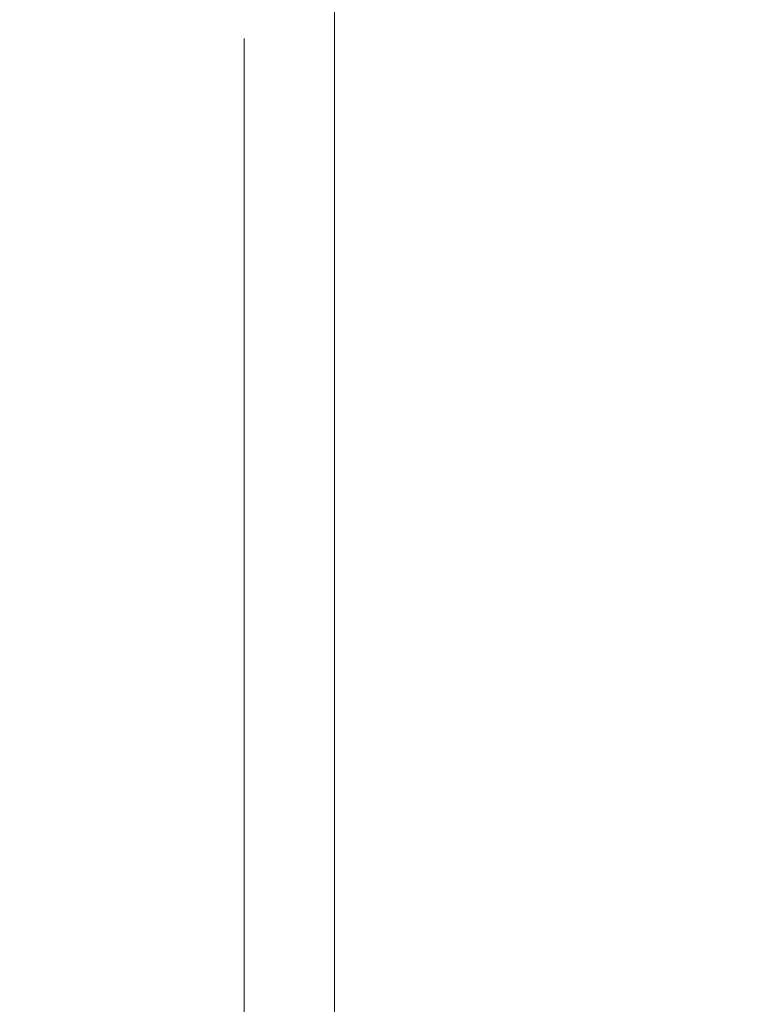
# Model space of a CAD drawing. Header units: centimetres. Extents: x -1631 to 21770, y -8842 to 3590.
# Tile 87 of 142: x 336 to 353, y 1641 to 1664. Entities that reach past the tile are written whole.
import ezdxf

# ---------------------------------------------------------------- set-up
doc = ezdxf.new("R2010")
doc.units = ezdxf.units.CM
doc.linetypes.add('Dash', pattern=[60, 30, -30])
for name, color, linetype, lineweight in [('A-DETL', 90, 'Continuous', 9), ('A-DOOR', 31, 'Continuous', 13), ('A-DOOR-HDLN', 31, 'Dash', 9), ('A-WALL-IDEN', 211, 'Continuous', 13)]:
    doc.layers.add(name, color=color, linetype=linetype, lineweight=lineweight)

# ---------------------------------------------------------------- blocks, each defined once
blk = doc.blocks.new('Schueco_FWS_ADS-75-SimplySmart_inw_Family-02 - FWS SI insert unit 90-2368395-6_piętro IV __13_80 m_ - stan projektowany')
at = {"layer": 'A-DOOR'}
blk.add_line((72.3, 58.25), (72.3, 7.6), dxfattribs=at)
at = {"layer": 'A-DOOR-HDLN'}
blk.add_arc((72.3, 7.6), 50.65, 90, 180, dxfattribs=at)

msp = doc.modelspace()

# ---------------------------------------------------------------- linework, layer by layer
at = {"layer": 'A-DETL', "linetype": 'Dash', "lineweight": 25}
msp.add_open_spline([(-555.623, 1472.575), (-478.908, 1472.575), (-476.079, 1472.575), (-439.123, 1472.575), (-439.123, 1435.619), (-439.123, 1432.79), (-439.123, 1329.11), (-439.123, 1326.281), (-439.123, 1289.326), (-402.167, 1289.326), (-399.339, 1289.326), (54.377, 1289.326), (347.204, 1289.326), (391.666, 1289.326), (418.55, 1316.21), (413.877, 1393.928), (413.877, 1663.126)], degree=3, knots=[0, 0, 0, 0, 1.274059, 2.1133, 2.95254, 4.521491, 5.717221, 7.286172, 8.125412, 8.964652, 14.361634, 22.556861, 31.207392, 35.311818, 37.065318, 41.276562, 41.276562, 41.276562, 41.276562], dxfattribs=at)
at = {"layer": 'A-WALL-IDEN'}
msp.add_line((343.644, 1670.726), (343.644, 1605.153), dxfattribs=at)

# ---------------------------------------------------------------- block references
at = {"layer": 'A-DOOR', "rotation": 180}
msp.add_blockref('Schueco_FWS_ADS-75-SimplySmart_inw_Family-02 - FWS SI insert unit 90-2368395-6_piętro IV __13_80 m_ - stan projektowany', (413.877, 1670.726), dxfattribs=at)

doc.saveas('drawing.dxf')
